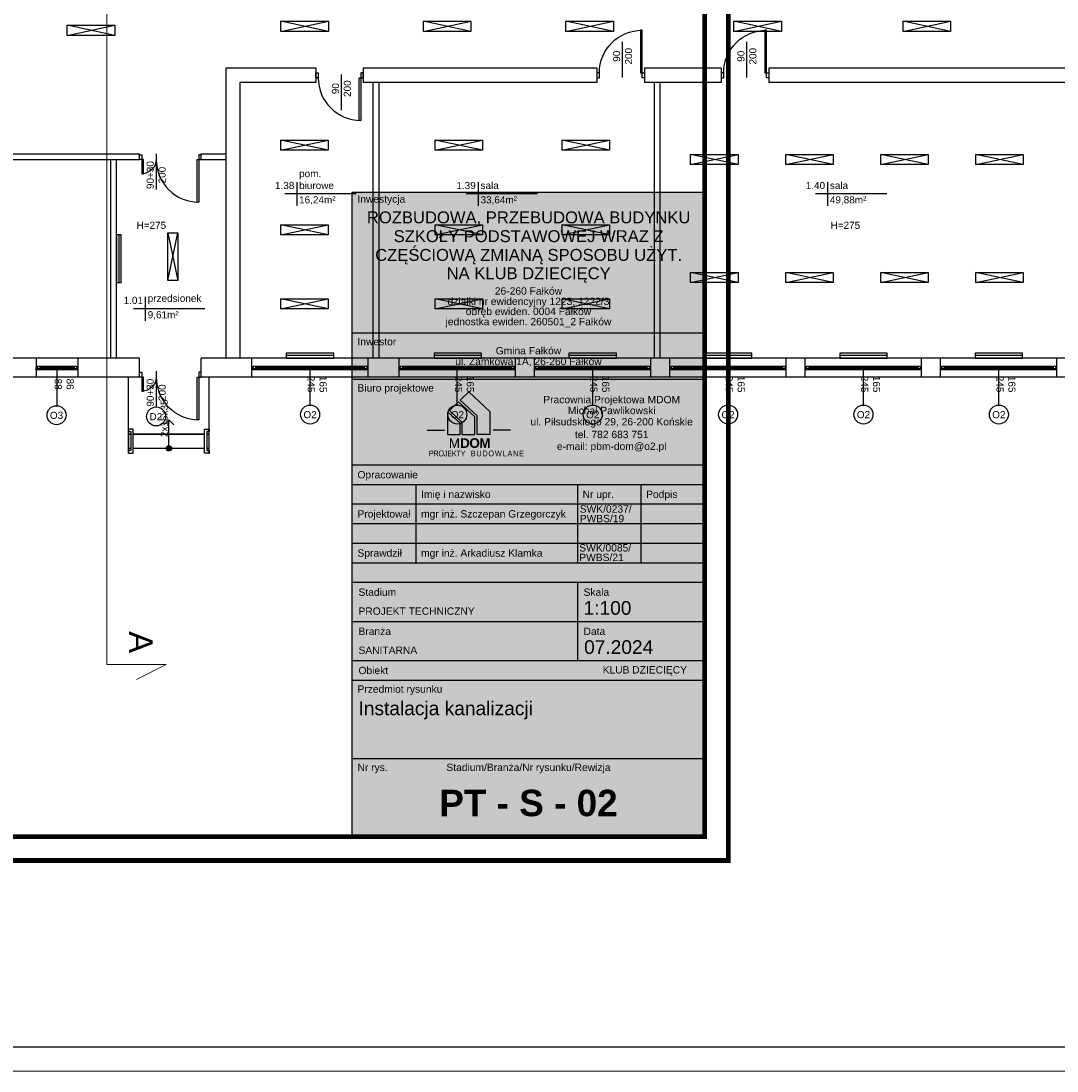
# Model space of a CAD drawing. Header units: millimetres. Extents: x 3698380 to 4312681, y 939872 to 1104488.
# Tile 50 of 93: x 3987465 to 4009275, y 1026822 to 1048924. Entities that reach past the tile are written whole.
import ezdxf
from ezdxf.enums import TextEntityAlignment as Align

# ---------------------------------------------------------------- set-up
doc = ezdxf.new("R2010")
doc.units = ezdxf.units.MM
doc.header["$LTSCALE"] = 10
doc.set_wipeout_variables(frame=1)
doc.linetypes.add('ACAD_ISO03W100', pattern=[30, 12, -18])
for name, color, linetype in [('__INST_opisy', 3, 'Continuous'), ('A_sc_istn', 252, 'Continuous'), ('A_wymiary', 1, 'Continuous'), ('METRYKA', 1, 'Continuous'), ('RAMKA', 5, 'Continuous')]:
    doc.layers.add(name, color=color, linetype=linetype)
doc.layers.add('tabelka', color=7, linetype='Continuous', lineweight=9)
doc.styles.add('ARIAL', font='arial.ttf')
doc.styles.add('ARIAL_BOLD', font='txt')
doc.styles.get("Standard").update_dxf_attribs({"font": 'arial.ttf'})
doc.linetypes.add('TRACKS', pattern='A,0.15,[130,ltypeshp.shx,S=0.25,R=0,X=0,Y=0],0.15', length=0.3)

# ---------------------------------------------------------------- blocks, each defined once
blk = doc.blocks.new('*U463')
at = {"color": 252}
for p, q in [((-16.5, 20), (-21.5, 20)), ((-21.5, 15), (-19, 15)), ((-19, 15), (-19, 17.5)), ((-19, 17.5), (-16.5, 17.5)), ((-14, 17.5), (-19, 17.5)), ((-19, 17.5), (-19, 12.5)), ((-19, 12.5), (-14, 12.5)), ((-16.5, 17.5), (-16.5, 20)), ((61.5, 20), (-16.5, 20)), ((-14, 12.5), (-14, 17.5)), ((59, 17.5), (-14, 17.5)), ((-14, 15), (59, 15)), ((-14, 12.5), (59, 12.5)), ((-14, 12.5), (59, 12.5)), ((64, 17.5), (59, 17.5)), ((59, 17.5), (59, 12.5)), ((59, 12.5), (64, 12.5)), ((66.5, 20), (61.5, 20)), ((61.5, 20), (61.5, 17.5)), ((61.5, 17.5), (64, 17.5)), ((64, 17.5), (64, 15)), ((64, 12.5), (64, 17.5)), ((64, 15), (66.5, 15))]:
    blk.add_line(p, q, dxfattribs=at)
for points in [[(-21.5, 20), (-21.5, 15), (-19, 15)], [(66.5, 20), (66.5, 15), (64, 15)]]:
    blk.add_lwpolyline(points, dxfattribs=at)
blk = doc.blocks.new('*U338')
at = {"color": 252}
blk.add_lwpolyline([(75, 0), (0, 0)], dxfattribs=at)
for tag, p in [('S', (30, 5)), ('H', (30, -20))]:
    blk.add_attdef(tag, text='', height=15, dxfattribs=at).set_placement(p, align=Align.CENTER)
blk = doc.blocks.new('*U462')
at = {"color": 252}
for p, q in [((-95, 20), (-100, 20)), ((-100, 15), (-97.5, 15)), ((-97.5, 15), (-97.5, 17.5)), ((-97.5, 17.5), (-95, 17.5)), ((-92.5, 17.5), (-97.5, 17.5)), ((-97.5, 17.5), (-97.5, 12.5)), ((-97.5, 12.5), (-92.5, 12.5)), ((-95, 17.5), (-95, 20)), ((140, 20), (-95, 20)), ((-92.5, 12.5), (-92.5, 17.5)), ((137.5, 17.5), (-92.5, 17.5)), ((-92.5, 15), (137.5, 15)), ((-92.5, 12.5), (137.5, 12.5)), ((-92.5, 12.5), (137.5, 12.5)), ((142.5, 17.5), (137.5, 17.5)), ((137.5, 17.5), (137.5, 12.5)), ((137.5, 12.5), (142.5, 12.5)), ((145, 20), (140, 20)), ((140, 20), (140, 17.5)), ((140, 17.5), (142.5, 17.5)), ((142.5, 17.5), (142.5, 15)), ((142.5, 12.5), (142.5, 17.5)), ((142.5, 15), (145, 15))]:
    blk.add_line(p, q, dxfattribs=at)
for points in [[(-100, 20), (-100, 15), (-97.5, 15)], [(145, 20), (145, 15), (142.5, 15)]]:
    blk.add_lwpolyline(points, dxfattribs=at)
blk = doc.blocks.new('*U196')
blk.add_arc((0, 0), 900, 0, 90)
blk.add_wipeout([(0, 900), (35, 900), (35, 0), (0, 0)])
blk.add_wipeout([(0, 900), (35, 900), (35, 0), (0, 0)])
blk.add_wipeout([(0, 900), (35, 900), (35, 0), (0, 0)])
for points in [[(35, 900), (35, 0), (0, 0), (0, 900)], [(-50, -100), (0, -100), (0, 0), (-50, 0)]]:
    blk.add_lwpolyline(points, close=True)
blk = doc.blocks.new('*U192')
blk.add_arc((0, 0), 300, 0, 90)
blk.add_wipeout([(0, 300), (35, 300), (35, 0), (0, 0)])
blk.add_wipeout([(0, 300), (35, 300), (35, 0), (0, 0)])
blk.add_wipeout([(0, 300), (35, 300), (35, 0), (0, 0)])
for points in [[(35, 300), (35, 0), (0, 0), (0, 300)], [(-50, -100), (0, -100), (0, 0), (-50, 0)]]:
    blk.add_lwpolyline(points, close=True)
blk = doc.blocks.new('*U259')
at = {"color": 252}
blk.add_lwpolyline([(75, 0), (0, 0)], dxfattribs=at)
for tag, p in [('H', (30, 20)), ('S', (30, -5))]:
    blk.add_attdef(tag, text='', height=15, rotation=180, dxfattribs=at).set_placement(p, align=Align.CENTER)
blk = doc.blocks.new('*U469')
at = {"color": 252}
for points in [[(35, 900), (35, 0), (0, 0), (0, 900)], [(-50, -100), (0, -100), (0, 0), (-50, 0)], [(950, 0), (950, -100), (900, -100), (900, 0)]]:
    blk.add_lwpolyline(points, close=True, dxfattribs=at)
blk.add_arc((0, 0), 900, 0, 90, dxfattribs=at)
blk = doc.blocks.new('*U211')
for points in [[(90, 135), (90, -35), (90, -35), (90, 135)], [(90, 135), (120, 135), (120, -35), (90, -35)]]:
    blk.add_lwpolyline(points, close=True)
for points in [[(80, 135), (85, 135), (85, 130), (125, 130), (125, 135), (130, 135), (130, 125), (80, 125)], [(80, -35), (85, -35), (85, -30), (125, -30), (125, -35), (130, -35), (130, -25), (80, -25)]]:
    blk.add_wipeout(points)
for points in [[(80, 135), (85, 135), (85, 130), (125, 130), (125, 135), (130, 135), (130, 125), (80, 125)], [(80, -35), (85, -35), (85, -30), (125, -30), (125, -35), (130, -35), (130, -25), (80, -25)]]:
    blk.add_lwpolyline(points, close=True)
blk = doc.blocks.new('*U210')
h = blk.add_hatch(color=256)
h.dxf.hatch_style = 1
h.paths.add_polyline_path([(5.6, 0, 1), (-5.6, 0, 1)])
at = {"linetype": 'ACAD_ISO03W100', "lineweight": 15}
for q in [(-49, 10.6), (-49, -10.6)]:
    blk.add_line((-59.6, 0), q, dxfattribs=at)
blk.add_line((-5.6, 0), (-59.6, 0))
at = {"ltscale": 100}
blk.add_circle((0, 0), 5.61, dxfattribs=at)
blk.add_attdef('OPIS_SCHODÓW', text='', height=15, rotation=180).set_placement((-63.1, -10), align=Align.MIDDLE_CENTER)
blk = doc.blocks.new('d')
at = {"color": 252, "lineweight": 9}
for p, q in [((3747510.58, 823353.19), (3747510.58, 775173.19)), ((3747510.58, 775173.19), (3748760.58, 775173.19)), ((3748760.58, 775173.19), (3748135.58, 774858.19))]:
    blk.add_line(p, q, dxfattribs=at)
at = {"layer": 'A_sc_istn', "color": 252}
for points in [[(3746676.94, 788629.38), (3747676.94, 788629.38), (3747676.94, 788417.24), (3746676.94, 788417.24)], [(3751176.86, 788714.65), (3752176.86, 788714.65), (3752176.86, 788502.51), (3751176.86, 788502.51)], [(3754176.86, 788714.65), (3755176.86, 788714.65), (3755176.86, 788502.51), (3754176.86, 788502.51)], [(3757176.86, 788714.65), (3758176.86, 788714.65), (3758176.86, 788502.51), (3757176.86, 788502.51)], [(3760714.1, 788714.65), (3761714.1, 788714.65), (3761714.1, 788502.51), (3760714.1, 788502.51)], [(3764273.83, 788714.65), (3765273.83, 788714.65), (3765273.83, 788502.51), (3764273.83, 788502.51)], [(3751173.69, 786212.49), (3752173.69, 786212.49), (3752173.69, 786000.36), (3751173.69, 786000.36)], [(3754422.73, 786212.49), (3755422.73, 786212.49), (3755422.73, 786000.36), (3754422.73, 786000.36)], [(3757097.04, 786212.49), (3758097.04, 786212.49), (3758097.04, 786000.36), (3757097.04, 786000.36)], [(3759802.71, 785910.68), (3760802.71, 785910.68), (3760802.71, 785698.55), (3759802.71, 785698.55)], [(3761802.71, 785910.68), (3762802.71, 785910.68), (3762802.71, 785698.55), (3761802.71, 785698.55)], [(3763802.71, 785910.68), (3764802.71, 785910.68), (3764802.71, 785698.55), (3763802.71, 785698.55)], [(3765802.71, 785910.68), (3766802.71, 785910.68), (3766802.71, 785698.55), (3765802.71, 785698.55)], [(3751173.69, 784429.54), (3752173.69, 784429.54), (3752173.69, 784217.4), (3751173.69, 784217.4)], [(3754422.73, 784429.54), (3755422.73, 784429.54), (3755422.73, 784217.4), (3754422.73, 784217.4)], [(3757097.04, 784429.54), (3758097.04, 784429.54), (3758097.04, 784217.4), (3757097.04, 784217.4)], [(3747714.74, 784217.02), (3747714.74, 783217.02), (3747814.74, 783217.02), (3747814.74, 784217.02)], [(3749009.27, 784259.88), (3749009.27, 783259.88), (3748797.13, 783259.88), (3748797.13, 784259.88)], [(3759802.71, 783429.63), (3760802.71, 783429.63), (3760802.71, 783217.49), (3759802.71, 783217.49)], [(3761802.71, 783429.63), (3762802.71, 783429.63), (3762802.71, 783217.49), (3761802.71, 783217.49)], [(3763802.71, 783429.63), (3764802.71, 783429.63), (3764802.71, 783217.49), (3763802.71, 783217.49)], [(3765802.71, 783429.63), (3766802.71, 783429.63), (3766802.71, 783217.49), (3765802.71, 783217.49)], [(3751173.69, 782873.34), (3752173.69, 782873.34), (3752173.69, 782661.21), (3751173.69, 782661.21)], [(3754422.73, 782873.34), (3755422.73, 782873.34), (3755422.73, 782661.21), (3754422.73, 782661.21)], [(3757097.04, 782873.34), (3758097.04, 782873.34), (3758097.04, 782661.21), (3757097.04, 782661.21)], [(3752289.74, 781727.02), (3751289.74, 781727.02), (3751289.74, 781627.02), (3752289.74, 781627.02)], [(3755402.07, 781727.02), (3754402.07, 781727.02), (3754402.07, 781627.02), (3755402.07, 781627.02)], [(3758239.74, 781727.02), (3757239.74, 781727.02), (3757239.74, 781627.02), (3758239.74, 781627.02)], [(3761089.74, 781727.02), (3760089.74, 781727.02), (3760089.74, 781627.02), (3761089.74, 781627.02)], [(3763939.74, 781727.02), (3762939.74, 781727.02), (3762939.74, 781627.02), (3763939.74, 781627.02)], [(3766789.74, 781727.02), (3765789.74, 781727.02), (3765789.74, 781627.02), (3766789.74, 781627.02)]]:
    blk.add_lwpolyline(points, close=True, dxfattribs=at)
for points in [[(3746676.94, 788417.24), (3747676.94, 788629.38)], [(3747676.94, 788417.24), (3746676.94, 788629.38)], [(3751176.86, 788502.51), (3752176.86, 788714.65)], [(3752176.86, 788502.51), (3751176.86, 788714.65)], [(3754176.86, 788502.51), (3755176.86, 788714.65)], [(3755176.86, 788502.51), (3754176.86, 788714.65)], [(3757176.86, 788502.51), (3758176.86, 788714.65)], [(3758176.86, 788502.51), (3757176.86, 788714.65)], [(3760714.1, 788502.51), (3761714.1, 788714.65)], [(3761714.1, 788502.51), (3760714.1, 788714.65)], [(3764273.83, 788502.51), (3765273.83, 788714.65)], [(3765273.83, 788502.51), (3764273.83, 788714.65)], [(3751910.63, 787727.02), (3750014.74, 787727.02)], [(3750014.74, 787727.02), (3750014.74, 781627.02)], [(3751910.63, 787727.02), (3751910.63, 787427.02)], [(3757830.63, 787727.02), (3752910.63, 787727.02)], [(3752910.63, 787727.02), (3752910.63, 787427.02)], [(3757830.63, 787727.02), (3757830.63, 787427.02)], [(3760447.71, 787727.02), (3758830.63, 787727.02)], [(3758830.63, 787727.02), (3758830.63, 787427.02)], [(3760447.71, 787727.02), (3760447.71, 787427.02)], [(3767991.27, 787727.02), (3761447.71, 787727.02)], [(3761447.71, 787727.02), (3761447.71, 787427.02)], [(3751910.63, 787427.02), (3750314.74, 787427.02)], [(3750314.74, 787427.02), (3750314.74, 781627.02)], [(3757830.63, 787427.02), (3752910.63, 787427.02)], [(3753114.74, 787427.02), (3753114.74, 781627.02)], [(3753234.74, 787427.02), (3753234.74, 781627.02)], [(3760447.71, 787427.02), (3758830.63, 787427.02)], [(3759034.74, 787427.02), (3759034.74, 781627.02)], [(3759154.74, 787427.02), (3759154.74, 781627.02)], [(3767991.27, 787427.02), (3761447.71, 787427.02)], [(3751173.69, 786000.36), (3752173.69, 786212.49)], [(3752173.69, 786000.36), (3751173.69, 786212.49)], [(3754422.73, 786000.36), (3755422.73, 786212.49)], [(3755422.73, 786000.36), (3754422.73, 786212.49)], [(3757097.04, 786000.36), (3758097.04, 786212.49)], [(3758097.04, 786000.36), (3757097.04, 786212.49)], [(3744414.74, 785927.02), (3746834.74, 785927.02)], [(3746834.74, 785927.02), (3748199.74, 785927.02)], [(3749499.74, 785927.02), (3750014.74, 785927.02)], [(3744414.74, 785807.02), (3746834.74, 785807.02)], [(3746834.74, 785807.02), (3748199.74, 785807.02)], [(3747594.74, 781627.02), (3747594.74, 785807.02)], [(3747714.74, 781627.02), (3747714.74, 785807.02)], [(3749499.74, 785807.02), (3750014.74, 785807.02)], [(3759802.71, 785698.55), (3760802.71, 785910.68)], [(3760802.71, 785698.55), (3759802.71, 785910.68)], [(3761802.71, 785698.55), (3762802.71, 785910.68)], [(3762802.71, 785698.55), (3761802.71, 785910.68)], [(3763802.71, 785698.55), (3764802.71, 785910.68)], [(3764802.71, 785698.55), (3763802.71, 785910.68)], [(3765802.71, 785698.55), (3766802.71, 785910.68)], [(3766802.71, 785698.55), (3765802.71, 785910.68)], [(3751509.63, 785331.66), (3751509.63, 784831.66)], [(3755328.39, 785331.66), (3755328.39, 784831.66)], [(3762683.13, 785331.66), (3762683.13, 784831.66)], [(3776514.74, 785072.02), (3776514.74, 781227.02), (3749499.74, 781227.02)], [(3776114.74, 785072.02), (3776114.74, 781627.02), (3749499.74, 781627.02)], [(3752759.63, 785081.66), (3751259.63, 785081.66)], [(3756578.39, 785081.66), (3755078.39, 785081.66)], [(3763933.13, 785081.66), (3762433.13, 785081.66)], [(3751173.69, 784217.4), (3752173.69, 784429.54)], [(3752173.69, 784217.4), (3751173.69, 784429.54)], [(3754422.73, 784217.4), (3755422.73, 784429.54)], [(3755422.73, 784217.4), (3754422.73, 784429.54)], [(3757097.04, 784217.4), (3758097.04, 784429.54)], [(3758097.04, 784217.4), (3757097.04, 784429.54)], [(3748797.13, 784259.88), (3749009.27, 783259.88)], [(3748797.13, 783259.88), (3749009.27, 784259.88)], [(3759802.71, 783217.49), (3760802.71, 783429.63)], [(3760802.71, 783217.49), (3759802.71, 783429.63)], [(3761802.71, 783217.49), (3762802.71, 783429.63)], [(3762802.71, 783217.49), (3761802.71, 783429.63)], [(3763802.71, 783217.49), (3764802.71, 783429.63)], [(3764802.71, 783217.49), (3763802.71, 783429.63)], [(3765802.71, 783217.49), (3766802.71, 783429.63)], [(3766802.71, 783217.49), (3765802.71, 783429.63)], [(3748322.28, 782912.79), (3748322.28, 782412.79)], [(3751173.69, 782661.21), (3752173.69, 782873.34)], [(3752173.69, 782661.21), (3751173.69, 782873.34)], [(3754422.73, 782661.21), (3755422.73, 782873.34)], [(3755422.73, 782661.21), (3754422.73, 782873.34)], [(3757097.04, 782661.21), (3758097.04, 782873.34)], [(3758097.04, 782661.21), (3757097.04, 782873.34)], [(3749572.28, 782662.79), (3748072.28, 782662.79)], [(3748199.74, 781627.02), (3730709.74, 781627.02)], [(3746024.74, 781627.02), (3746024.74, 781227.02)], [(3746904.74, 781627.02), (3746904.74, 781227.02)], [(3748199.74, 781227.02), (3748199.74, 781627.02)], [(3749499.74, 781227.02), (3749499.74, 781627.02)], [(3750564.74, 781227.02), (3750564.74, 781627.02)], [(3753014.74, 781227.02), (3753014.74, 781627.02)], [(3753664.74, 781227.02), (3753664.74, 781627.02)], [(3756114.74, 781227.02), (3756114.74, 781627.02)], [(3756514.74, 781227.02), (3756514.74, 781627.02)], [(3758964.74, 781227.02), (3758964.74, 781627.02)], [(3759364.74, 781227.02), (3759364.74, 781627.02)], [(3761814.74, 781227.02), (3761814.74, 781627.02)], [(3762214.74, 781227.02), (3762214.74, 781627.02)], [(3764664.74, 781227.02), (3764664.74, 781627.02)], [(3765064.74, 781227.02), (3765064.74, 781627.02)], [(3767514.74, 781227.02), (3767514.74, 781627.02)], [(3748199.74, 781227.02), (3730709.74, 781227.02)]]:
    blk.add_lwpolyline(points, dxfattribs=at)
at = {"layer": 'A_sc_istn', "color": 252, "linetype": 'TRACKS', "ltscale": 20}
for points in [[(3747764.74, 784217.02), (3747764.74, 783217.02)], [(3752289.74, 781677.02), (3751289.74, 781677.02)], [(3755402.07, 781677.02), (3754402.07, 781677.02)], [(3758239.74, 781677.02), (3757239.74, 781677.02)], [(3761089.74, 781677.02), (3760089.74, 781677.02)], [(3763939.74, 781677.02), (3762939.74, 781677.02)], [(3766789.74, 781677.02), (3765789.74, 781677.02)]]:
    blk.add_lwpolyline(points, dxfattribs=at)
at = {"layer": 'A_sc_istn', "color": 252}
for centre in [(3746453.11, 780423.26), (3751791.05, 780437.26), (3754891.05, 780437.26), (3757741.05, 780437.26), (3760591.05, 780437.26), (3763441.05, 780437.26), (3766291.05, 780437.26)]:
    blk.add_circle(centre, 200, dxfattribs=at)
at = {"layer": 'A_sc_istn', "color": 252, "xscale": -1}
for p in [(3758780.63, 787627.02), (3761397.71, 787627.02)]:
    blk.add_blockref('*U469', p, dxfattribs=at)
at = {"layer": 'A_sc_istn', "color": 252, "linetype": 'ACAD_ISO03W100', "xscale": 10, "yscale": 10, "zscale": 10, "rotation": 270}
for p in [(3758369.34, 788279.2), (3760986.42, 788279.2), (3752449.34, 787596.69)]:
    blk.add_blockref('*U259', p, dxfattribs=at).add_auto_attribs({'S': '90', 'H': '200'})
at = {"layer": 'A_sc_istn', "color": 252, "rotation": 180}
blk.add_blockref('*U469', (3752860.63, 787527.02), dxfattribs=at)
at = {"layer": 'A_sc_istn', "color": 252, "xscale": -10, "yscale": 10, "zscale": 10}
for name, p, rotation in [('*U463', (3746239.74, 781576.99), 180), ('*U462', (3751564.74, 781576.99), 180), ('*U462', (3754664.74, 781576.99), 180), ('*U462', (3757514.74, 781576.99), 180), ('*U462', (3760364.74, 781576.99), 180), ('*U462', (3763214.74, 781576.99), 180), ('*U462', (3766064.74, 781576.99), 180), ('*U211', (3749319.25, 780927.02), 90)]:
    blk.add_blockref(name, p, dxfattribs=dict(at, rotation=rotation))
at = {"layer": 'A_sc_istn', "color": 252, "linetype": 'ACAD_ISO03W100'}
ref = blk.add_blockref('*U338', (3746464.74, 781377), dxfattribs=dict(at, xscale=-10, yscale=10, zscale=10, rotation=90))
ref.add_attrib('S', '88', dxfattribs={"layer": '0', "color": 252, "height": 150, "rotation": 270}).set_placement((3746414.74, 781077), align=Align.CENTER)
ref.add_attrib('H', '86', dxfattribs={"layer": '0', "color": 252, "height": 150, "rotation": 270}).set_placement((3746664.74, 781077), align=Align.CENTER)
ref = blk.add_blockref('*U338', (3751789.74, 781377), dxfattribs=dict(at, xscale=-10, yscale=10, zscale=10, rotation=90))
ref.add_attrib('S', '245', dxfattribs={"layer": '0', "color": 252, "height": 150, "rotation": 270}).set_placement((3751739.74, 781077), align=Align.CENTER)
ref.add_attrib('H', '165', dxfattribs={"layer": '0', "color": 252, "height": 150, "rotation": 270}).set_placement((3751989.74, 781077), align=Align.CENTER)
ref = blk.add_blockref('*U338', (3754889.74, 781377), dxfattribs=dict(at, xscale=-10, yscale=10, zscale=10, rotation=90))
ref.add_attrib('S', '245', dxfattribs={"layer": '0', "color": 252, "height": 150, "rotation": 270}).set_placement((3754839.74, 781077), align=Align.CENTER)
ref.add_attrib('H', '165', dxfattribs={"layer": '0', "color": 252, "height": 150, "rotation": 270}).set_placement((3755089.74, 781077), align=Align.CENTER)
ref = blk.add_blockref('*U338', (3757739.74, 781377), dxfattribs=dict(at, xscale=-10, yscale=10, zscale=10, rotation=90))
ref.add_attrib('S', '245', dxfattribs={"layer": '0', "color": 252, "height": 150, "rotation": 270}).set_placement((3757689.74, 781077), align=Align.CENTER)
ref.add_attrib('H', '165', dxfattribs={"layer": '0', "color": 252, "height": 150, "rotation": 270}).set_placement((3757939.74, 781077), align=Align.CENTER)
ref = blk.add_blockref('*U338', (3760589.74, 781377), dxfattribs=dict(at, xscale=-10, yscale=10, zscale=10, rotation=90))
ref.add_attrib('S', '245', dxfattribs={"layer": '0', "color": 252, "height": 150, "rotation": 270}).set_placement((3760539.74, 781077), align=Align.CENTER)
ref.add_attrib('H', '165', dxfattribs={"layer": '0', "color": 252, "height": 150, "rotation": 270}).set_placement((3760789.74, 781077), align=Align.CENTER)
ref = blk.add_blockref('*U338', (3763439.74, 781377), dxfattribs=dict(at, xscale=-10, yscale=10, zscale=10, rotation=90))
ref.add_attrib('S', '245', dxfattribs={"layer": '0', "color": 252, "height": 150, "rotation": 270}).set_placement((3763389.74, 781077), align=Align.CENTER)
ref.add_attrib('H', '165', dxfattribs={"layer": '0', "color": 252, "height": 150, "rotation": 270}).set_placement((3763639.74, 781077), align=Align.CENTER)
ref = blk.add_blockref('*U338', (3766289.74, 781377), dxfattribs=dict(at, xscale=-10, yscale=10, zscale=10, rotation=90))
ref.add_attrib('S', '245', dxfattribs={"layer": '0', "color": 252, "height": 150, "rotation": 270}).set_placement((3766239.74, 781077), align=Align.CENTER)
ref.add_attrib('H', '165', dxfattribs={"layer": '0', "color": 252, "height": 150, "rotation": 270}).set_placement((3766489.74, 781077), align=Align.CENTER)
at = {"color": 252, "lineweight": 9, "insert": (3748476.27, 775878.19), "char_height": 500, "attachment_point": 1, "rotation": 270}
blk.add_mtext_dynamic_manual_height_columns('A', width=152.5, gutter_width=1, heights=[0], dxfattribs=at)
at = {"layer": 'A_sc_istn', "color": 252}
for s, width, insert, char_height, attachment_point in [('{\\H0.5x;pom. biurowe}', 232.5953, (3751559.63, 785181.66), 300, 7), ('{\\H0.5x;1.38}', 232.5953, (3751459.63, 785181.66), 300, 9), ('{\\H0.5x;1.39}', 232.5953, (3755278.39, 785181.66), 300, 9), ('{\\H0.5x;sala}', 232.5953, (3755378.39, 785181.66), 300, 7), ('{\\H0.5x;1.40}', 232.5953, (3762633.13, 785181.66), 300, 9), ('{\\H0.5x;sala}', 232.5953, (3762733.13, 785181.66), 300, 7), ('{\\H0.5x;16,24m²}', 232.5953, (3751559.63, 785031.66), 300, 1), ('{\\H0.5x;33,64m²}', 232.5953, (3755378.39, 785031.66), 300, 1), ('{\\H0.5x;49,88m²}', 232.5953, (3762733.13, 785031.66), 300, 1), ('H=275', 129.7048, (3748448.53, 784419.4), 150, 5), ('H=275', 129.7048, (3763059.52, 784419.4), 150, 5), ('{\\H0.5x;1.01}', 232.5953, (3748272.28, 782762.79), 300, 9), ('{\\H0.5x;przedsionek}', 232.5953, (3748372.28, 782762.79), 300, 7), ('{\\H0.5x;9,61m²}', 232.5953, (3748372.28, 782612.79), 300, 1), ('{\\H0.5x;O3}', 232.5953, (3746313.4, 780343.3), 300, 7), ('{\\H0.5x;O2}', 232.5953, (3751651.34, 780357.3), 300, 7), ('{\\H0.5x;O2}', 232.5953, (3754751.34, 780357.3), 300, 7), ('{\\H0.5x;O2}', 232.5953, (3757601.34, 780357.3), 300, 7), ('{\\H0.5x;O2}', 232.5953, (3760451.34, 780357.3), 300, 7), ('{\\H0.5x;O2}', 232.5953, (3763301.34, 780357.3), 300, 7), ('{\\H0.5x;O2}', 232.5953, (3766151.34, 780357.3), 300, 7)]:
    blk.add_mtext_dynamic_manual_height_columns(s, width=width, gutter_width=12.5, heights=[0], dxfattribs=dict(at, insert=insert, char_height=char_height, attachment_point=attachment_point))
for points in [[(3747969.25, 779627.02), (3747969.25, 781227.02)], [(3749669.25, 779608.51), (3749669.25, 781227.02)]]:
    blk.add_lwpolyline(points, dxfattribs=at)
at = {"layer": 'A_sc_istn', "color": 252, "rotation": 180}
for p in [(3749449.74, 785807.02), (3749449.74, 781227.02)]:
    blk.add_blockref('*U196', p, dxfattribs=at)
at = {"layer": 'A_sc_istn', "color": 252}
blk.add_lwpolyline([(3749499.74, 785807.02), (3749499.74, 785927.02)], dxfattribs=at)
blk.add_circle((3748549.74, 780397.02), 200, dxfattribs=at)
at = {"layer": 'A_sc_istn', "color": 252, "xscale": -1, "rotation": 180}
for p in [(3748249.74, 785807.02), (3748249.74, 781227.02)]:
    blk.add_blockref('*U192', p, dxfattribs=at)
at = {"layer": 'A_sc_istn', "color": 252, "xscale": 10, "yscale": 10, "zscale": 10, "rotation": 270}
blk.add_blockref('*U210', (3748819.25, 779727.02), dxfattribs=at).add_auto_attribs({'OPIS_SCHODÓW': '2x15x35'})
at = {"layer": 'A_sc_istn', "color": 252, "insert": (3748410.03, 780317.06), "char_height": 300, "attachment_point": 7}
blk.add_mtext_dynamic_manual_height_columns('{\\H0.5x;D2}', width=232.5953, gutter_width=12.5, heights=[0], dxfattribs=at)
at = {"layer": 'A_sc_istn', "color": 252}
blk.add_lwpolyline([(3748199.74, 785807.02), (3748199.74, 785927.02)], dxfattribs=at)
at = {"layer": 'A_sc_istn', "color": 252, "xscale": 10, "yscale": 10, "zscale": 10, "rotation": 90}
for p in [(3748549.74, 785177.02), (3748549.74, 780597.02)]:
    blk.add_blockref('*U338', p, dxfattribs=at).add_auto_attribs({'S': '90+30', 'H': '200'})

msp = doc.modelspace()

# ---------------------------------------------------------------- linework, layer by layer
at = {"layer": 'METRYKA', "color": 3}
msp.add_line((3994440, 1033401), (4001856, 1033401), dxfattribs=at)

# ---------------------------------------------------------------- block references
at = {"layer": 'A_wymiary'}
msp.add_blockref('d', (241760, 260203), dxfattribs=at)

# ---------------------------------------------------------------- texts
at = {"layer": 'METRYKA', "color": 3, "style": 'ARIAL'}
for s, height, p in [('Instalacja kanalizacji', 288.4, (3994570, 1034312)), ('Nr rys.', 154.5, (3994549, 1033136))]:
    msp.add_text(s, height=height, dxfattribs=at).set_placement(p)
at = {"layer": 'METRYKA', "color": 3}
for s, height, style, p in [('Stadium/Branża/Nr rysunku/Rewizja', 154.5, 'ARIAL', (3998148, 1033136)), ('PT - S - 02', 556.2, 'ARIAL_BOLD', (3998148, 1032186))]:
    msp.add_text(s, height=height, dxfattribs=dict(at, style=style)).set_placement(p, align=Align.CENTER)

# ---------------------------------------------------------------- next in the draw order: hatches: boundary and pattern name
h = msp.add_hatch(color=3)
h.dxf.hatch_style = 1
h.paths.add_polyline_path([(3997342, 1040700), (3996893, 1041118), (3996709, 1040941), (3997065, 1040610), (3997065, 1040218), (3997342, 1040218)])
h = msp.add_hatch(color=3)
h.dxf.hatch_style = 1
h.paths.add_polyline_path([(3997019, 1040590), (3996676, 1040909), (3996484, 1040725), (3996754, 1040475), (3996754, 1040218), (3997019, 1040218)])
h = msp.add_hatch(color=3)
h.dxf.hatch_style = 1
h.paths.add_polyline_path([(3996708, 1040455), (3996453, 1040692), (3996453, 1040218), (3996708, 1040218)])
at = {"layer": '__INST_opisy', "ltscale": 2, "true_color": 0xf5f5f5}
h = msp.add_hatch(color=7, dxfattribs=at)
h.dxf.hatch_style = 1
h.paths.add_polyline_path([(3994440, 1045323), (4001856, 1045323), (4001856, 1031753), (3994440, 1031753)])

# ---------------------------------------------------------------- next in the draw order: linework, layer by layer
at = {"color": 3}
for p, q in [((3996709, 1040941), (3996893, 1041118)), ((3997342, 1040700), (3996893, 1041118)), ((3997065, 1040610), (3996709, 1040941)), ((3996453, 1040692), (3996708, 1040455)), ((3996453, 1040218), (3996453, 1040692)), ((3997065, 1040218), (3997065, 1040610)), ((3997342, 1040218), (3997342, 1040700)), ((3997342, 1040218), (3997065, 1040218))]:
    msp.add_line(p, q, dxfattribs=at)
for points in [[(3996754, 1040218), (3997019, 1040218), (3997019, 1040590), (3996676, 1040909), (3996484, 1040725)], [(3996754, 1040218), (3996754, 1040475), (3996484, 1040725)], [(3996708, 1040218), (3996708, 1040455)], [(3996015, 1040309), (3996383, 1040309)], [(3996453, 1040218), (3996708, 1040218)], [(3997771, 1040309), (3997403, 1040309)]]:
    msp.add_lwpolyline(points, dxfattribs=at)
at = {"layer": '__INST_opisy', "ltscale": 2, "const_width": 100}
msp.add_lwpolyline([(3960356, 1060953), (4002356, 1060953), (4002356, 1031253), (3960356, 1031253), (3960356, 1060953)], dxfattribs=at)
msp.add_lwpolyline([(3960856, 1060453), (4001856, 1060453), (4001856, 1031753), (3960856, 1031753)], close=True, dxfattribs=at)
at = {"layer": '__INST_opisy', "ltscale": 2}
msp.add_lwpolyline([(3994440, 1045323), (4001856, 1045323), (4001856, 1031753), (3994440, 1031753)], close=True, dxfattribs=at)
at = {"layer": 'DEFPOINTS'}
msp.add_lwpolyline([(3935140, 1027322), (3935140, 1085722), (4024140, 1085722), (4024140, 1027322)], close=True, dxfattribs=at)
at = {"layer": 'METRYKA', "color": 3}
for p, q in [((3994440, 1042362), (4001856, 1042362)), ((3994440, 1041387), (4001856, 1041387)), ((3994440, 1039581), (4001856, 1039581)), ((3994440, 1039169), (4001856, 1039169)), ((3995779, 1039169), (3995779, 1037521)), ((3999178, 1039169), (3999178, 1037521)), ((4000517, 1039169), (4000517, 1037521)), ((3994440, 1038757), (4001856, 1038757)), ((3994440, 1038345), (4001856, 1038345)), ((3994440, 1037933), (4001856, 1037933)), ((3994440, 1037521), (4001856, 1037521)), ((3994543, 1037521), (4001753, 1037521)), ((3994440, 1037109), (4001856, 1037109)), ((3999178, 1037109), (3999178, 1035461)), ((3994440, 1036285), (4001856, 1036285)), ((3999178, 1036285), (4001341, 1036285)), ((3994440, 1035461), (4001856, 1035461)), ((3994440, 1035049), (4001856, 1035049))]:
    msp.add_line(p, q, dxfattribs=at)
at = {"layer": 'RAMKA', "color": 3, "ltscale": 0.5}
msp.add_lwpolyline([(3994440, 1031753), (3994440, 1045323), (4001856, 1045323), (4001856, 1031753)], close=True, dxfattribs=at)
msp.add_lwpolyline([(3994440, 1031753), (3994440, 1045323), (4001856, 1045323), (4001856, 1031753)], close=True, dxfattribs=at)
at = {"layer": 'tabelka'}
for points in [[(3934640, 1026822), (3934640, 1086222), (4024640, 1086222), (4024640, 1026822)], [(3937140, 1027322), (3937140, 1085722), (4024140, 1085722), (4024140, 1027322)]]:
    msp.add_lwpolyline(points, close=True, dxfattribs=at)

# ---------------------------------------------------------------- next in the draw order: texts
at = {"color": 3, "attachment_point": 1}
for s, width, insert, char_height in [('\\pt1019.69604;M{\\fArial|b1|i0|c238|p34;\\T0.95;DOM}', 177.99, (3996470, 1040141), 203.94), ('\\pt611.81762;{\\fArial Narrow|b0|i0|c238|p34;\\T0.95;PROJEKTY\\T0.75;  \\T1; \\T1.15;BUDOWLANE}', 2398.14, (3996051, 1039882), 122.36)]:
    msp.add_mtext_dynamic_manual_height_columns(s, width=width, gutter_width=12.5, heights=[0], dxfattribs=dict(at, insert=insert, char_height=char_height))
at = {"layer": 'METRYKA', "color": 3, "style": 'ARIAL'}
for s, height, p in [('Inwestycja', 154.5, (3994547, 1045099)), ('Inwestor', 154.5, (3994549, 1042097)), ('Biuro projektowe', 154.5, (3994549, 1041123)), ('Opracowanie', 154.5, (3994549, 1039296)), ('Imię i nazwisko', 154.5, (3995888, 1038884)), ('Nr upr.', 154.5, (3999287, 1038884)), ('Podpis', 154.5, (4000626, 1038884)), ('Projektował', 154.5, (3994549, 1038472)), ('mgr inż. Szczepan Grzegorczyk', 154.5, (3995888, 1038472)), ('SWK/0237/', 154.5, (3999228, 1038575)), ('PWBS/19', 154.5, (3999228, 1038374)), ('SWK/0085/', 154.5, (3999218, 1037757)), ('Sprawdził', 154.5, (3994549, 1037648)), ('mgr inż. Arkadiusz Klamka', 154.5, (3995888, 1037648)), ('PWBS/21', 154.5, (3999218, 1037556)), ('Stadium', 154.5, (3994570, 1036824)), ('Skala', 154.5, (3999308, 1036824)), ('PROJEKT TECHNICZNY', 154.5, (3994570, 1036425)), ('1:100', 288.4, (3999308, 1036425)), ('Branża', 154.5, (3994570, 1036000)), ('Data', 154.5, (3999308, 1036000)), ('07.2024', 288.4, (3999319, 1035601)), ('SANITARNA', 154.5, (3994570, 1035601)), ('Obiekt', 154.5, (3994570, 1035176)), ('Przedmiot rysunku', 154.5, (3994549, 1034784))]:
    msp.add_text(s, height=height, dxfattribs=at).set_placement(p)
for s, height, p in [('ROZBUDOWA, PRZEBUDOWA BUDYNKU', 250, (3998152, 1044665)), ('SZKOŁY PODSTAWOWEJ WRAZ Z', 250, (3998152, 1044270)), ('CZĘŚCIOWĄ ZMIANĄ SPOSOBU UŻYT.', 250, (3998152, 1043875)), ('NA KLUB DZIECIĘCY', 250, (3998152, 1043489)), ('26-260 Fałków', 154.5, (3998148, 1043164)), ('działki nr ewidencyjny 1223, 1222/3', 154.5, (3998148, 1042946)), ('obręb ewiden. 0004 Fałków', 154.5, (3998148, 1042733)), ('jednostka ewiden. 260501_2 Fałków', 154.5, (3998148, 1042519)), ('Gmina Fałków', 154.5, (3998148, 1041906)), ('ul. Zamkowa 1A, 26-260 Fałków', 154.5, (3998148, 1041680)), ('Pracownia Projektowa MDOM', 154.5, (3999900, 1040878)), ('Michał Pawlikowski', 154.5, (3999900, 1040648)), ('ul. Piłsudskiego 29, 26-200 Końskie', 154.5, (3999900, 1040411)), ('tel. 782 683 751', 154.5, (3999900, 1040143)), ('e-mail: pbm-dom@o2.pl', 154.5, (3999900, 1039895))]:
    msp.add_text(s, height=height, dxfattribs=at).set_placement(p, align=Align.CENTER)
msp.add_text('KLUB DZIECIĘCY', height=154.5, dxfattribs=at).set_placement((4001485, 1035189), align=Align.RIGHT)

doc.saveas('drawing.dxf')
